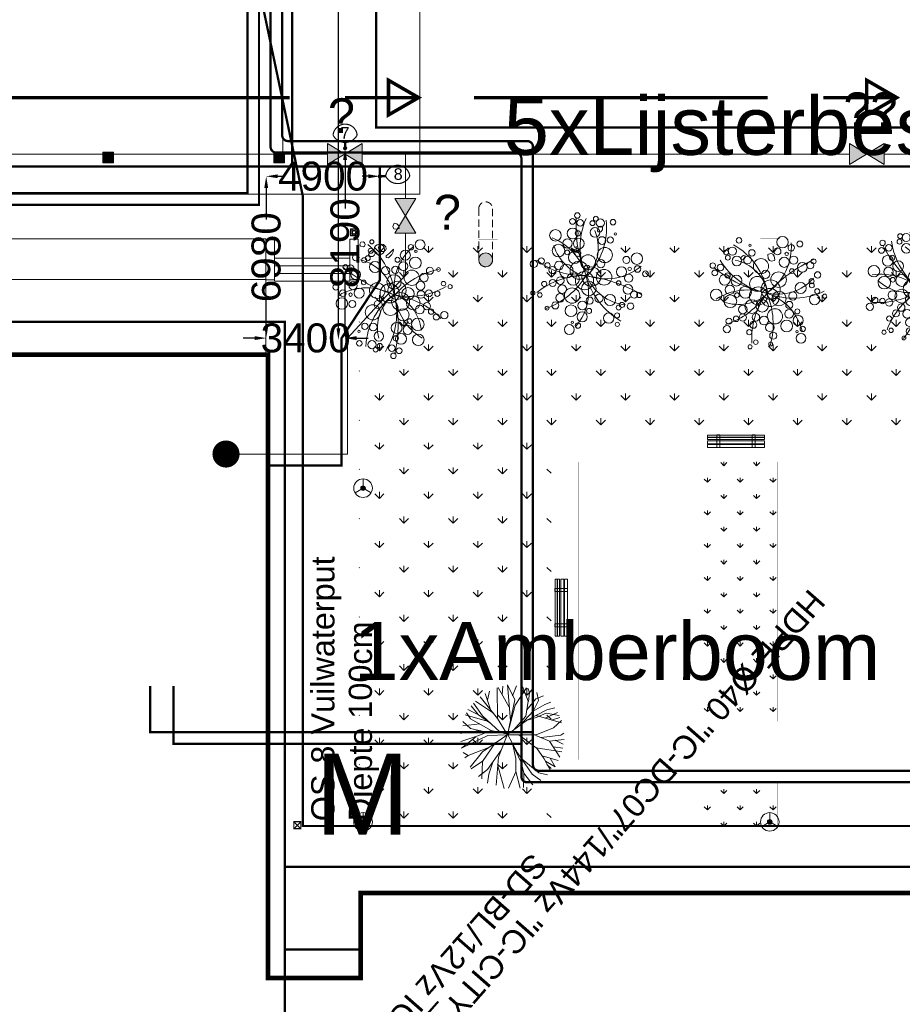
# Model space of a CAD drawing. Header units: millimetres. Extents: x 747415 to 1601423, y -236173 to 551995.
# Tile 193 of 242: x 1100309 to 1138360, y -2727 to 39745. Entities that reach past the tile are written whole.
import ezdxf
from ezdxf.enums import TextEntityAlignment as Align
from ezdxf.lldxf.tags import DXFTag

# ---------------------------------------------------------------- set-up
doc = ezdxf.new("R2010")
doc.units = ezdxf.units.MM
doc.header["$LTSCALE"] = 100
doc.header["$MEASUREMENT"] = 0
doc.linetypes.add('HIDDEN2', pattern=[4.7625, 3.175, -1.5875])
doc.layers.get('0').update_dxf_attribs({"linetype": 'CONTINUOUS', "lineweight": 0})
doc.layers.get('DEFPOINTS').update_dxf_attribs({"color": 6, "linetype": 'CONTINUOUS', "lineweight": 0})
for name, color, linetype, lineweight in [('T--A9042_BEPLANTING', 90, 'CONTINUOUS', 0), ('T--L9020_GEBOUWEN', 252, 'CONTINUOUS', 0), ('T--L9024_Trappen', 8, 'CONTINUOUS', 0), ('T--L9042_BEPLANTING', 90, 'CONTINUOUS', 0), ('T--L9042_BOMEN', 84, 'CONTINUOUS', 0), ('T--L9051_Verwarming', 210, 'CENTRALE_VERWARMING', 0), ('T--L9052_Hemelwaterafvoer', 130, 'HEMELWATER_AFVOER', 0), ('T--L9052_Ontstop Riool', 240, 'CONTINUOUS', 0), ('T--L9052_Persleiding', 190, 'PERSLEIDING', 0), ('T--L9052_Straatkolken', 240, 'CONTINUOUS', 0), ('T--L9052_Vuilwaterafvoer', 44, 'VUIL_WATER_AFVOER', 0), ('T--L9053_Water', 240, 'BLUS_WATER_LEIDING', 0), ('T--L9053_Waterleidingen', 170, 'TAP_WATER', 0), ('T--L9064_ICT', 170, 'ICT_LEIDING', 0), ('T--L9065_BEVEILIGING_Afsluiter', 240, 'CONTINUOUS', 0), ('T--L9071_TERREINMEUBILAIR_Bank', 250, 'CONTINUOUS', 0), ('T--L9072_BEWEGWIJZERING_Route_Dex_gebouw_vm', 240, 'CONTINUOUS', 0), ('T--M9065_BEVEILIGING_Afsluiters', 240, 'CONTINUOUS', 0), ('T--T9020_GEBOUWEN', 7, 'CONTINUOUS', 0), ('T--T9042_Boomsoort', 7, 'CONTINUOUS', 0)]:
    doc.layers.add(name, color=color, linetype=linetype, lineweight=lineweight)
doc.layers.add('T--L9041_VERHARDING_Wegen', color=7, linetype='CONTINUOUS')
doc.layers.add('T--L9064_Glasvezel', color=54, linetype='CONTINUOUS')
doc.styles.add('Isocpeur', font='isocpeur.ttf', dxfattribs={"height": 3})
doc.styles.get("Standard").update_dxf_attribs({"font": 'arial.ttf'})
doc.styles.add('vddonk Arial', font='arial.ttf')
tags = doc.linetypes.add('BLUS_WATER_LEIDING', pattern='A,12.7,-5.08,["BSH",Standard,S=2.54,R=0,X=-2.54,Y=-1.27],-7.62', length=25.4).pattern_tags.tags
tags[6] = DXFTag(74, 10)
tags = doc.linetypes.add('CENTRALE_VERWARMING', pattern='A,12.7,-5.08,["CV",Standard,S=2.54,R=0,X=-2.54,Y=-1.27],-5.08', length=22.86).pattern_tags.tags
tags[6] = DXFTag(74, 10)
tags = doc.linetypes.add('HEMELWATER_AFVOER', pattern='A,12.7,-5.08,["HWA",Standard,S=2.54,R=0,X=-2.54,Y=-1.27],-7.62', length=25.4).pattern_tags.tags
tags[6] = DXFTag(74, 10)
tags = doc.linetypes.add('ICT_LEIDING', pattern='A,12.7,-5.08,["ICT",Standard,S=2.54,R=0,X=-2.54,Y=-1.27],-7.62', length=25.4).pattern_tags.tags
tags[6] = DXFTag(74, 10)
doc.linetypes.add('KW1C Hemelwaterafvoer', pattern='A,10,-200,["HWA",Isocpeur,S=10,R=0,X=-125,Y=-15],100', length=310)
tags = doc.linetypes.add('PERSLEIDING', pattern='A,12.7,-5.08,["HPE",Standard,S=2.54,R=0,X=-2.54,Y=-1.27],-7.62', length=25.4).pattern_tags.tags
tags[6] = DXFTag(74, 10)
tags = doc.linetypes.add('TAP_WATER', pattern='A,12.7,-5.08,["Water",Standard,S=2.54,R=0,X=-3.81,Y=-1.27],-7.62', length=25.4).pattern_tags.tags
tags[6] = DXFTag(74, 10)
tags = doc.linetypes.add('VUIL_WATER_AFVOER', pattern='A,12.7,-5.08,["VWA",Standard,S=2.54,R=0,X=-2.54,Y=-1.27],-7.62', length=25.4).pattern_tags.tags
tags[6] = DXFTag(74, 10)
doc.dimstyles.get("Standard").update_dxf_attribs({"dimtxt": 0.18, "dimasz": 500, "dimexe": 0.18, "dimexo": 0.0625, "dimgap": 0.09, "dimtad": 0, "dimtoh": 1, "dimdec": 0, "dimzin": 0, "dimdsep": 46, "dimtxsty": 'Standard', "dimcen": 0.09, "dimadec": 0, "dimazin": 0, "dimtfac": 1, "dimtdec": 0, "dimtofl": 0, "dimtmove": 0, "dimatfit": 3, "dimfxl": 1, "dimtolj": 1, "dimtzin": 0, "dimarcsym": 0})

# ---------------------------------------------------------------- blocks, each defined once
blk = doc.blocks.new('kraan')
at = {"layer": 'T--L9053_Water'}
for p, q in [((300, 1000), (-300, 0)), ((-300, 1000), (300, 1000)), ((-300, 1000), (300, 0)), ((300, 0), (0, 500)), ((-300, 0), (300, 0))]:
    blk.add_line(p, q, dxfattribs=at)
blk = doc.blocks.new('*D38')
at = {"layer": 'DEFPOINTS', "color": 0, "transparency": 16777216}
for p in [(1110937, 32990), (1110937, 32990), (1110937, 26010)]:
    blk.add_point(p, dxfattribs=at)
at = {"layer": 'T--M9065_BEVEILIGING_Afsluiters', "color": 0, "lineweight": -2, "transparency": 16777216}
for p, q in [((1110937, 32990), (1110937, 32990)), ((1110937, 32490), (1110937, 31125)), ((1110937, 26510), (1110937, 27875)), ((1110937, 26010), (1110937, 26010))]:
    blk.add_line(p, q, dxfattribs=at)
at = {"layer": 'T--M9065_BEVEILIGING_Afsluiters', "color": 0, "transparency": 16777216}
for points in [[(1110854, 32490), (1111021, 32490), (1110937, 32990)], [(1110854, 26510), (1111021, 26510), (1110937, 26010)]]:
    blk.add_solid(points, dxfattribs=at)
at = {"layer": 'T--M9065_BEVEILIGING_Afsluiters', "color": 0, "lineweight": 0, "transparency": 16777216, "insert": (1110937, 29500), "char_height": 1250, "attachment_point": 5, "rotation": 90}
blk.add_mtext('\\A1;6980', dxfattribs=at)
blk = doc.blocks.new('*D39')
at = {"layer": 'DEFPOINTS', "color": 0, "transparency": 16777216}
for p in [(1110937, 32990), (1115837, 32990), (1115837, 32990)]:
    blk.add_point(p, dxfattribs=at)
at = {"layer": 'T--M9065_BEVEILIGING_Afsluiters', "color": 0, "lineweight": -2, "transparency": 16777216}
for p, q in [((1110937, 32990), (1110937, 32990)), ((1111437, 32990), (1111700, 32990)), ((1115337, 32990), (1115075, 32990)), ((1115837, 32990), (1115837, 32990))]:
    blk.add_line(p, q, dxfattribs=at)
at = {"layer": 'T--M9065_BEVEILIGING_Afsluiters', "color": 0, "transparency": 16777216}
for points in [[(1111437, 33074), (1111437, 32907), (1110937, 32990)], [(1115337, 33074), (1115337, 32907), (1115837, 32990)]]:
    blk.add_solid(points, dxfattribs=at)
at = {"layer": 'T--M9065_BEVEILIGING_Afsluiters', "color": 0, "lineweight": 0, "transparency": 16777216, "insert": (1113387, 32990), "char_height": 1250, "attachment_point": 5}
blk.add_mtext('\\A1;4900', dxfattribs=at)
blk = doc.blocks.new('*D40')
at = {"layer": 'DEFPOINTS', "color": 0, "transparency": 16777216}
for p in [(1114337, 34200), (1114337, 26010), (1114337, 26010)]:
    blk.add_point(p, dxfattribs=at)
at = {"layer": 'T--M9065_BEVEILIGING_Afsluiters', "color": 0, "lineweight": -2, "transparency": 16777216}
for p, q in [((1114337, 34200), (1114337, 34200)), ((1114337, 33700), (1114337, 31605)), ((1114337, 26510), (1114337, 28605)), ((1114337, 26010), (1114337, 26010))]:
    blk.add_line(p, q, dxfattribs=at)
at = {"layer": 'T--M9065_BEVEILIGING_Afsluiters', "color": 0, "transparency": 16777216}
for points in [[(1114254, 33700), (1114421, 33700), (1114337, 34200)], [(1114254, 26510), (1114421, 26510), (1114337, 26010)]]:
    blk.add_solid(points, dxfattribs=at)
at = {"layer": 'T--M9065_BEVEILIGING_Afsluiters', "color": 0, "lineweight": 0, "transparency": 16777216, "insert": (1114337, 30105), "char_height": 1250, "attachment_point": 5, "rotation": 90}
blk.add_mtext('\\A1;8190', dxfattribs=at)
blk = doc.blocks.new('*D41')
at = {"layer": 'DEFPOINTS', "color": 0, "transparency": 16777216}
for p in [(1110937, 26010), (1114337, 26010), (1114337, 26010)]:
    blk.add_point(p, dxfattribs=at)
at = {"layer": 'T--M9065_BEVEILIGING_Afsluiters', "color": 0, "lineweight": -2, "transparency": 16777216}
for p, q in [((1110437, 26010), (1109937, 26010)), ((1110937, 26010), (1110937, 26010)), ((1114337, 26010), (1114337, 26010)), ((1114837, 26010), (1115337, 26010))]:
    blk.add_line(p, q, dxfattribs=at)
at = {"layer": 'T--M9065_BEVEILIGING_Afsluiters', "color": 0, "transparency": 16777216}
for points in [[(1110437, 26094), (1110437, 25927), (1110937, 26010)], [(1114837, 26094), (1114837, 25927), (1114337, 26010)]]:
    blk.add_solid(points, dxfattribs=at)
at = {"layer": 'T--M9065_BEVEILIGING_Afsluiters', "color": 0, "lineweight": 0, "transparency": 16777216, "insert": (1112637, 26010), "char_height": 1250, "attachment_point": 5}
blk.add_mtext('\\A1;3400', dxfattribs=at)
blk = doc.blocks.new('*D70')
at = {"layer": 'DEFPOINTS', "color": 0, "transparency": 16777216}
for p in [(1114050, 46515), (1114050, 46515), (1114050, 25935)]:
    blk.add_point(p, dxfattribs=at)
at = {"layer": 'T--M9065_BEVEILIGING_Afsluiters', "color": 0, "lineweight": -2, "transparency": 16777216}
for p, q in [((1114050, 46515), (1114050, 46515)), ((1114050, 46015), (1114050, 46015)), ((1114050, 26435), (1114050, 44365)), ((1114050, 25935), (1114050, 25935))]:
    blk.add_line(p, q, dxfattribs=at)
at = {"layer": 'T--M9065_BEVEILIGING_Afsluiters', "color": 0, "transparency": 16777216}
for points in [[(1113966, 46015), (1114133, 46015), (1114050, 46515)], [(1113966, 26435), (1114133, 26435), (1114050, 25935)]]:
    blk.add_solid(points, dxfattribs=at)
at = {"layer": 'T--M9065_BEVEILIGING_Afsluiters', "color": 0, "lineweight": 0, "transparency": 16777216, "insert": (1114050, 45190), "char_height": 500, "attachment_point": 5, "rotation": 90}
blk.add_mtext('\\A1;20580', dxfattribs=at)
blk = doc.blocks.new('boom21')
for centre, radius in [((177, 2448), 124), ((452, 2630), 118), ((-704, 2096), 248), ((29, 1950), 235), ((476, 2291), 142), ((976, 2120), 106), ((1173, 2258), 105), ((1304, 2025), 176), ((-775, 1430), 271), ((-311, 1608), 199), ((247, 1890), 111), ((961, 1707), 207), ((1835, 1893), 120), ((-1962, 1199), 157), ((-1612, 1224), 131), ((-437, 1242), 101), ((152, 1457), 234), ((1147, 1279), 168), ((1497, 1198), 136), ((1783, 1381), 49.6), ((-1420, 962), 118), ((-1275, 707), 156), ((-945, 812), 187), ((-205, 937), 259), ((293, 566), 324), ((1072, 648), 326), ((-711, 484), 296), ((-179, 352), 388), ((798, 348), 177), ((-2379, 14), 89.1), ((-1791, 241), 111), ((-1431, 173), 152), ((-1090, 173), 164), ((-537, 67), 269), ((-92, -145), 392), ((241, -63), 415), ((755, -256), 337), ((1899, 170), 152), ((2343, 87), 247), ((-2114, -158), 96.5), ((-1321, -533), 183), ((-1120, -206), 188), ((-797, -596), 329), ((-16, -525), 311), ((1544, -256), 218), ((1918, -240), 74), ((2236, -348), 141), ((-1988, -792), 81.9), ((-1612, -787), 153), ((1283, -683), 99.3), ((1757, -610), 176), ((2503, -649), 126), ((-1038, -1209), 252), ((-504, -1141), 189), ((-139, -1032), 154), ((275, -1059), 176), ((709, -1273), 240), ((1581, -1063), 207), ((1766, -1362), 152), ((-1128, -1701), 52.3), ((-656, -1604), 216), ((-296, -1449), 108), ((965, -1693), 106), ((1135, -1628), 111), ((1470, -1793), 140), ((1975, -1446), 108), ((-1348, -1959), 214), ((-942, -1905), 117), ((421, -1997), 225), ((797, -1993), 108), ((695, -2368), 89.1)]:
    blk.add_circle(centre, radius)
for centre, radius, start, end in [((5302, 627), 5282, 158.4887, 186.8224), ((3035, 416), 3005, 138.8673, 187.727), ((1081, 1676), 1978, 179.3256, 238.0735), ((-2449, 125), 2482, 357.8699, 50.6155), ((-1347, 2644), 2985, 297.5671, 348.8381), ((-806, 1584), 1793, 298.751, 6.6118), ((885, 3251), 3310, 215.8726, 255.444), ((-1010, -3035), 3250, 71.3392, 111.6799), ((-2223, 2664), 3465, 273.3086, 310.5821), ((-2188, -6), 2219, 301.2651, 0.9994), ((-2532, -5639), 6224, 42.3394, 65.6862), ((3206, -111), 3174, 177.8302, 223.0418), ((2109, 218), 2063, 184.7691, 246.3269), ((1525, 1946), 2403, 232.24, 292.0944)]:
    blk.add_arc(centre, radius, start, end)
blk = doc.blocks.new('boom18')
for p, q in [((-1126, 1785), (-1134, 2205)), ((-1134, 2205), (-888, 1794)), ((-878, 1678), (-878, 2321)), ((-395, 2106), (-683, 2350)), ((-120, 2013), (-311, 2430)), ((179, 1806), (82, 2440)), ((180, 1794), (497, 2348)), ((452, 1584), (628, 2301)), ((-813, 1099), (-1702, 1781)), ((-1446, 1114), (-1519, 1938)), ((-864, 1527), (-1372, 2033)), ((-39, 1248), (-395, 2106)), ((4, 913), (-120, 2013)), ((64, 1351), (180, 1794)), ((465, 1597), (1070, 2059)), ((1000, 941), (1246, 1981)), ((-1446, 1114), (-2044, 1354)), ((-1679, 1199), (-1902, 1506)), ((-1472, 1404), (-1817, 1654)), ((-814, 1110), (-878, 1678)), ((12, 504), (64, 1351)), ((186, 1081), (465, 1597)), ((812, 679), (1482, 1697)), ((1531, 1128), (1757, 1441)), ((-2009, 1123), (-2163, 1109)), ((-1210, 818), (-2009, 1123)), ((-1052, 622), (-1446, 1114)), ((-416, 256), (-813, 1099)), ((0, 0), (4, 913)), ((12, 504), (186, 1081)), ((577, 472), (1493, 926)), ((1128, 754), (1531, 1128)), ((1493, 926), (1964, 1002)), ((1514, 519), (1894, 1160)), ((-1957, 367), (-2329, 440)), ((-1873, 690), (-2327, 580)), ((-1464, -128), (-2278, 666)), ((-1065, 609), (-1873, 690)), ((13, 13), (-1065, 609)), ((0, 0), (812, 679)), ((627, 67), (1514, 519)), ((1308, 150), (2094, 476)), ((1501, 506), (2086, 569)), ((-1896, -14), (-2335, 346)), ((-1757, 162), (-2335, 193)), ((14, 1), (-1042, -138)), ((12, 24), (-980, -1162)), ((0, 0), (-886, -955)), ((-1, 12), (1308, 150)), ((0, 0), (548, -479)), ((777, -365), (13, 13)), ((13, 13), (56, -802)), ((945, 118), (1926, -7)), ((1926, -7), (2107, 9)), ((-1984, -127), (-2329, -40)), ((-2019, -375), (-2304, -330)), ((-1445, -349), (-2019, -375)), ((-1042, -138), (-1984, -127)), ((-1430, -43), (-1896, -14)), ((-1445, -349), (-1868, -655)), ((-1068, -316), (-1459, -830)), ((-666, -93), (-1445, -349)), ((-1043, -126), (-1430, -43)), ((-306, -38), (-1068, -316)), ((245, -236), (570, -1214)), ((2032, -419), (777, -365)), ((1257, -557), (2032, -419)), ((1926, -7), (2057, -218)), ((-1788, -765), (-2157, -727)), ((-1868, -655), (-1965, -991)), ((-1231, -541), (-1788, -765)), ((-1460, -818), (-1685, -1142)), ((-1459, -830), (-1541, -1504)), ((-1002, -1878), (-396, -456)), ((56, -802), (-558, -1979)), ((56, -802), (272, -1988)), ((417, -747), (708, -1342)), ((548, -479), (1116, -546)), ((548, -479), (1087, -1344)), ((761, -507), (1294, -975)), ((960, -688), (1545, -953)), ((1116, -546), (1929, -685)), ((-1685, -1142), (-1849, -1191)), ((-1686, -1130), (-1709, -1343)), ((-886, -955), (-1664, -1374)), ((-980, -1162), (-1002, -1878)), ((-615, -1001), (-600, -1971)), ((109, -1090), (533, -1919)), ((502, -915), (1208, -1602)), ((570, -1214), (657, -1885)), ((843, -967), (1528, -1247)), ((1294, -975), (1430, -1407)), ((1545, -953), (1759, -993)), ((-977, -1361), (-1331, -1649)), ((-604, -1609), (-801, -1930)), ((142, -1298), (21, -2010)), ((708, -1342), (996, -1750)), ((709, -1354), (792, -1826)), ((1087, -1344), (1115, -1657)), ((66, -1714), (-204, -2007))]:
    blk.add_line(p, q)
blk = doc.blocks.new('*U332')
at = {"layer": 'T--L9071_TERREINMEUBILAIR_Bank', "linetype": 'Continuous'}
h = blk.add_hatch(color=256, dxfattribs=at)
edge = h.paths.add_edge_path()
edge.add_arc((0, 1100), 300, 0, 360)
at = {"layer": 'T--L9071_TERREINMEUBILAIR_Bank', "linetype": 'HIDDEN2'}
blk.add_lwpolyline([(300, 1100, 0.414214), (0, 1400, 0.414214), (-300, 1100), (-300, -1100, 0.414214), (0, -1400, 0.414214), (300, -1100)], format="xyb", close=True, dxfattribs=at)
at = {"layer": 'T--L9071_TERREINMEUBILAIR_Bank', "linetype": 'Continuous'}
blk.add_circle((0, 1100), 300, dxfattribs=at)
blk = doc.blocks.new('*U179')
at = {"layer": 'T--L9071_TERREINMEUBILAIR_Bank', "linetype": 'Continuous'}
for points in [[(-300, 0), (0, 0), (0, -300), (-300, -300)], [(-191, -50), (-250, -109), (-250, -191), (-191, -250), (-109, -250), (-50, -191), (-50, -109), (-109, -50)]]:
    blk.add_lwpolyline(points, close=True, dxfattribs=at)
for points in [[(-109, -50), (0, 0)], [(-50, -109), (0, 0)], [(-250, -109), (-300, 0)], [(-191, -50), (-300, 0)], [(-250, -191), (-300, -300)], [(-191, -250), (-300, -300)], [(-109, -250), (0, -300)], [(-50, -191), (0, -300)]]:
    blk.add_lwpolyline(points, dxfattribs=at)
blk.add_circle((-150, -150), 70, dxfattribs=at)

msp = doc.modelspace()

# ---------------------------------------------------------------- hatches: boundary and pattern name
at = {"layer": 'T--A9042_BEPLANTING'}
h = msp.add_hatch(dxfattribs=at)
h.set_pattern_fill('GRASS', color=256, scale=1500)
h.paths.add_polyline_path([(1123214.774, 21922.049), (1139164.774, 21922.049), (1139164.774, 4949.589), (1147908.503, 4949.589), (1147908.4, 6749.213), (1145737.203, 6749.089), (1145737.203, 18849.089), (1149287.256, 22173.078), (1149289.785, 30312.005), (1114939.528, 30271.386), (1114937.703, 5017.112), (1123214.774, 5017.112)])
h = msp.add_hatch(dxfattribs=at)
h.set_pattern_fill('GRASS', color=256, scale=1000)
h.paths.add_polyline_path([(1129414.774, 9473.049), (1132964.774, 9473.049), (1132964.774, 20672.049), (1129414.774, 20672.049)])
h = msp.add_hatch(dxfattribs=at)
h.set_pattern_fill('GRASS', color=256, scale=1000)
h.paths.add_polyline_path([(1129414.774, 6899.089), (1129414.774, 4849.089), (1132964.774, 4849.089), (1132964.774, 6899.089)])
at = {"layer": 'T--L9052_Straatkolken', "linetype": 'Continuous'}
h = msp.add_hatch(color=256, dxfattribs=at)
h.dxf.hatch_style = 1
h.paths.add_polyline_path([(1104349.068, 34024.508), (1103899.068, 34024.508), (1103899.068, 33574.508), (1104349.068, 33574.508)])
h = msp.add_hatch(color=256, dxfattribs=at)
h.dxf.hatch_style = 1
h.paths.add_polyline_path([(1111719.926, 34024.508), (1111269.926, 34024.508), (1111269.926, 33574.508), (1111719.926, 33574.508)])
at = {"layer": 'T--L9053_Water'}
h = msp.add_hatch(color=256, dxfattribs=at)
h.paths.add_polyline_path([(1113572.657, 34398.335), (1113572.657, 33498.335), (1114322.657, 33948.335)])
h.paths.add_polyline_path([(1114322.657, 33948.335), (1115072.657, 33498.335), (1115072.657, 34398.335)])
h = msp.add_hatch(color=256, dxfattribs=at)
h.paths.add_polyline_path([(1136079.842, 33498.335), (1136829.842, 33948.335), (1136079.842, 34398.335)])
h.paths.add_polyline_path([(1137579.842, 34398.335), (1136829.842, 33948.335), (1137579.842, 33498.335)])
h = msp.add_hatch(color=256, dxfattribs=at)
h.paths.add_polyline_path([(1116487.203, 32035.542), (1116937.203, 31285.542), (1117387.203, 32035.542)])
h.paths.add_polyline_path([(1116487.203, 30535.542), (1117387.203, 30535.542), (1116937.203, 31285.542)])
at = {"layer": 'T--L9065_BEVEILIGING_Afsluiter', "lineweight": 0}
h = msp.add_hatch(color=256, dxfattribs=at)
edge = h.paths.add_edge_path()
edge.add_arc((1114337.203, 34200.269), 75, 0, 360)
h = msp.add_hatch(color=256, dxfattribs=at)
edge = h.paths.add_edge_path()
edge.add_arc((1115837.203, 32990.269), 75, 0, 360)
at = {"layer": 'T--L9071_TERREINMEUBILAIR_Bank'}
h = msp.add_hatch(color=256, dxfattribs=at)
h.dxf.hatch_style = 1
h.paths.add_polyline_path([(1115212.314, 19538.087, 1), (1115012.314, 19538.087, 1)])
h = msp.add_hatch(color=256, dxfattribs=at)
h.dxf.hatch_style = 1
h.paths.add_polyline_path([(1115212.314, 5142.207, 1), (1115012.314, 5142.207, 1)])
h = msp.add_hatch(color=256, dxfattribs=at)
h.dxf.hatch_style = 1
h.paths.add_polyline_path([(1132746.061, 5142.207, 1), (1132546.061, 5142.207, 1)])

# ---------------------------------------------------------------- linework, layer by layer
at = {"layer": 'T--L9020_GEBOUWEN', "const_width": 200}
msp.add_lwpolyline([(1098034.858, 25291.679), (1098034.856, -10268.32), (1111014.859, -10268.305), (1111014.859, -8268.354), (1165154.859, -8268.453), (1165154.859, 2076.604), (1115014.798, 2071.655), (1115014.858, -1598.308), (1111014.859, -1598.308), (1111014.858, 25291.693), (1098034.858, 25291.679)], dxfattribs=at)
at = {"layer": 'T--L9024_Trappen'}
for points in [[(1110914.833, 30291.693), (1092834.834, 30291.693), (1092834.834, 19071.691)], [(1110914.833, 28541.693), (1094784.834, 28541.693), (1094784.834, 19071.691)], [(1111017.158, 28525.762), (1110917.158, 28525.762), (1110917.159, 25291.693)]]:
    msp.add_lwpolyline(points, dxfattribs=at)
for points in [[(1110917.158, 28521.348), (1111287.158, 28521.348), (1111287.158, 30271.348), (1110917.158, 30271.348)], [(1114537.158, 28521.348), (1114907.158, 28521.348), (1114907.158, 30271.348), (1114537.158, 30271.348)], [(1111287.158, 29131.348), (1111287.158, 29461.348), (1114537.158, 29461.348), (1114537.158, 29131.348)], [(1111287.158, 28801.348), (1111287.158, 29131.348), (1114537.158, 29131.348), (1114537.158, 28801.348)], [(1111287.158, 28521.348), (1111287.158, 28471.348), (1114537.158, 28471.348), (1114537.158, 28801.348), (1111287.158, 28801.348)]]:
    msp.add_lwpolyline(points, close=True, dxfattribs=at)
at = {"layer": 'T--L9041_VERHARDING_Wegen', "const_width": 1}
msp.add_lwpolyline([(1114937.203, 30271.383), (1149287.256, 30312.002), (1149287.256, 22173.078), (1145737.203, 18849.089), (1145737.203, 6749.089), (1147908.39, 6749.089), (1147908.39, 4949.589), (1139164.774, 4949.089), (1139164.774, 21922.049), (1123214.774, 21922.049), (1123214.774, 5017.112), (1114937.702, 5016.96)], close=True, dxfattribs=at)
at = {"layer": 'T--L9042_BEPLANTING', "lineweight": 0}
msp.add_line((1114937.703, 4949.089), (1114937.203, 4949.589), dxfattribs=at)
at = {"layer": 'T--L9042_BEPLANTING', "const_width": 1}
for points in [[(1114939.528, 30271.386), (1149289.785, 30312.005), (1149287.256, 22173.078), (1145737.203, 18849.089), (1145737.203, 6749.089), (1147908.4, 6749.213), (1147908.503, 4949.589), (1139164.774, 4949.589), (1139164.774, 21922.049), (1123214.774, 21922.049), (1123214.774, 5017.112), (1114937.703, 5017.112)], [(1124414.774, 7822.049), (1124414.774, 20672.049), (1128214.774, 20672.049), (1128214.774, 7822.049)], [(1129414.774, 20672.049), (1132964.774, 20672.049), (1132964.774, 9473.049), (1129414.774, 9473.049)], [(1134164.774, 7822.049), (1134164.774, 20672.049), (1137964.774, 20672.049), (1137964.774, 7822.049)], [(1129414.774, 6899.089), (1129414.774, 4849.089), (1132964.774, 4849.089), (1132964.774, 6899.089)]]:
    msp.add_lwpolyline(points, close=True, dxfattribs=at)
at = {"layer": 'T--L9042_BOMEN'}
for points in [[(1116670.501, 30741.658), (1116553.907, 30702.794), (1116437.313, 30728.703), (1116398.449, 30819.387), (1116450.268, 30961.891), (1116566.862, 30935.981), (1116657.546, 30858.252), (1116670.501, 30741.658), (1116670.501, 30741.658)], [(1125434.094, 30780.523), (1125434.094, 30676.884), (1125369.319, 30599.155), (1125252.726, 30599.155), (1125213.861, 30638.019), (1125226.816, 30741.658), (1125278.635, 30819.387), (1125356.365, 30832.342), (1125434.094, 30780.523), (1125434.094, 30780.523)], [(1115180.693, 30119.825), (1115206.603, 30055.051), (1115180.693, 29977.322), (1115128.874, 29951.412), (1114999.325, 29977.322), (1114973.415, 30068.006), (1115012.28, 30145.735), (1115128.874, 30158.69), (1115180.693, 30119.825), (1115180.693, 30119.825)], [(1115634.113, 29666.406), (1115595.248, 29575.722), (1115517.519, 29523.902), (1115413.88, 29536.857), (1115349.106, 29614.586), (1115387.971, 29718.225), (1115491.609, 29782.999), (1115621.158, 29718.225), (1115634.113, 29666.406), (1115634.113, 29666.406)], [(1116113.442, 29860.728), (1116074.578, 29782.999), (1115983.894, 29744.135), (1115867.3, 29744.135), (1115802.526, 29795.954), (1115776.616, 29925.503), (1115802.526, 30016.187), (1115893.21, 30068.006), (1115996.848, 30055.051), (1116087.532, 29951.412), (1116113.442, 29860.728), (1116113.442, 29860.728)], [(1116411.404, 29731.18), (1116346.629, 29614.586), (1116204.126, 29472.083), (1116113.442, 29485.038), (1116113.442, 29562.767), (1116255.945, 29679.361), (1116346.629, 29770.045), (1116424.358, 29847.774), (1116411.404, 29731.18), (1116411.404, 29731.18)], [(1124501.345, 29692.315), (1124488.39, 29588.677), (1124410.661, 29523.902), (1124294.067, 29562.767), (1124242.248, 29653.451), (1124177.473, 29757.09), (1124099.744, 29834.819), (1124086.789, 29873.683), (1124151.564, 29860.728), (1124332.931, 29795.954), (1124384.751, 29782.999), (1124423.615, 29770.045), (1124501.345, 29692.315), (1124501.345, 29692.315)], [(1131600.601, 29510.948), (1131548.782, 29433.218), (1131471.053, 29381.399), (1131419.234, 29407.309), (1131406.279, 29472.083), (1131445.143, 29536.857), (1131509.918, 29575.722), (1131574.692, 29562.767), (1131600.601, 29510.948), (1131600.601, 29510.948)], [(1132844.267, 29355.489), (1132727.673, 29329.58), (1132636.989, 29355.489), (1132572.215, 29446.173), (1132559.26, 29614.586), (1132598.125, 29627.541), (1132701.764, 29653.451), (1132779.493, 29627.541), (1132831.312, 29549.812), (1132870.177, 29407.309), (1132844.267, 29355.489), (1132844.267, 29355.489)], [(1124889.99, 29083.438), (1124825.216, 28979.799), (1124721.577, 28927.979), (1124656.803, 28992.754), (1124643.848, 29070.483), (1124695.667, 29135.257), (1124760.441, 29161.167), (1124838.171, 29148.212), (1124889.99, 29083.438), (1124889.99, 29083.438)]]:
    msp.add_lwpolyline(points, dxfattribs=at)
at = {"layer": 'T--L9051_Verwarming', "ltscale": 1.8, "const_width": 100}
for points in [[(1160464.602, 68568.212), (1160464.602, 77318.212, 0.414213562), (1160214.602, 77568.212), (1110375.639, 77568.212, 0.414213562), (1110125.639, 77318.212), (1110125.639, 32260.269), (1038882.328, 32260.269), (1038882.328, 34510.269), (1036382.328, 34510.269), (1036382.328, 32260.269), (996873.17, 32260.269), (996873.17, 69566.273), (1007702.87, 69566.273), (1007702.87, 69066.273), (1008373.833, 69066.273)], [(1008373.833, 70066.273), (996373.17, 70066.273), (996373.17, 31760.269), (1036882.328, 31760.269), (1036882.328, 34010.269), (1038382.328, 34010.269), (1038382.328, 31760.269), (1110625.639, 31760.269), (1110625.639, 76818.212, -0.414213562), (1110875.639, 77068.212), (1159714.602, 77068.212, -0.414213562), (1159964.602, 76818.212), (1159964.602, 68568.212)], [(1155964.602, 68568.212), (1155964.602, 76318.212, 0.414213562), (1155714.602, 76568.212), (1111375.639, 76568.212, 0.414213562), (1111125.639, 76318.212), (1111125.639, 34260.269, 0.414213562), (1111375.639, 34010.269), (1121687.203, 34010.269, -0.414213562), (1121937.203, 33760.269), (1121937.203, 7099.089, 0.414213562), (1122187.203, 6849.089), (1149421.072, 6849.089, -0.414213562), (1149671.072, 6599.089), (1149671.072, 2369.578, -0.414213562), (1149421.072, 2119.578), (1149171.072, 2119.578)], [(1156464.602, 68568.212), (1156464.602, 75818.212, 0.414213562), (1156214.602, 76068.212), (1111875.639, 76068.212, 0.414213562), (1111625.639, 75818.212), (1111625.639, 34760.269, 0.414213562), (1111875.639, 34510.269), (1122187.203, 34510.269, -0.414213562), (1122437.203, 34260.269), (1122437.203, 7599.089, 0.414213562), (1122687.203, 7349.089), (1149921.072, 7349.089, -0.414213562), (1150171.072, 7099.089), (1150171.072, 1869.578, -0.414213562), (1149921.072, 1619.578), (1149171.072, 1619.578)]]:
    msp.add_lwpolyline(points, format="xyb", dxfattribs=at)
for points in [[(1122440.206, 9010.269), (1105937.203, 9010.269), (1105937.203, 11010.269)], [(1121930.228, 8510.269), (1106937.203, 8510.269), (1106937.203, 11010.269)]]:
    msp.add_lwpolyline(points, dxfattribs=at)
at = {"layer": 'T--L9052_Hemelwaterafvoer', "linetype": 'KW1C Hemelwaterafvoer', "ltscale": 2, "const_width": 100}
msp.add_lwpolyline([(1164560.907, -8158.789), (1111733.085, -8158.789), (1111733.085, 26706.928), (1097127.47, 26706.928)], dxfattribs=at)
at = {"layer": 'T--L9052_Hemelwaterafvoer', "ltscale": 2, "const_width": 100}
for points in [[(1111730.113, 3208.478), (1164825.516, 3208.478), (1164943.3, 3004.47)], [(1111733.085, -368.843), (1114903.961, -368.843)]]:
    msp.add_lwpolyline(points, dxfattribs=at)
at = {"layer": 'T--L9052_Ontstop Riool', "linetype": 'Continuous', "const_width": 50}
msp.add_lwpolyline([(1112127.299, 5147.95), (1112427.299, 5147.95), (1112427.299, 4847.95), (1112127.299, 4847.95)], close=True, dxfattribs=at)
for points in [[(1112127.299, 4847.95), (1112427.299, 5147.95)], [(1112127.299, 5147.95), (1112427.299, 4847.95)]]:
    msp.add_lwpolyline(points, dxfattribs=at)
at = {"layer": 'T--L9052_Persleiding', "ltscale": 2, "const_width": 100}
msp.add_lwpolyline([(1113017.301, 132887.259), (1113017.302, 56902.135), (1115681.537, 54237.9), (1115681.537, 35089.471), (1150154.904, 35089.471), (1150154.904, 8125.626), (1151695.722, 6936.456), (1163127.741, 6936.456), (1169056.236, 1007.961), (1179938.101, 1007.961)], dxfattribs=at)
at = {"layer": 'T--L9052_Straatkolken', "linetype": 'Continuous'}
for points in [[(1103899.068, 33574.508), (1104349.068, 33574.508), (1104349.068, 34024.508), (1103899.068, 34024.508)], [(1111269.926, 33574.508), (1111719.926, 33574.508), (1111719.926, 34024.508), (1111269.926, 34024.508)]]:
    msp.add_lwpolyline(points, close=True, dxfattribs=at)
at = {"layer": 'T--L9052_Vuilwaterafvoer', "ltscale": 2, "const_width": 100}
msp.add_lwpolyline([(1107875.697, 149535.975), (1107875.698, 54181.038), (1112517.302, 32125.362), (1112517.303, 4964.182), (1164744.578, 4964.183), (1165971.142, 2964.183), (1165971.142, -7043.601), (1164744.578, -9153.601), (1155655.021, -9206.596), (1155171.142, -8722.717), (1155171.142, -7403.601), (1155171.142, -7403.601)], dxfattribs=at)
at = {"layer": 'T--L9053_Water', "ltscale": 2}
for p, q in [((1111654.202, 99388.13), (1111654.202, 33948.335)), ((1074474.761, 33948.335), (1113572.657, 33948.335)), ((1115072.657, 33948.335), (1136079.842, 33948.335)), ((1116937.203, 33948.335), (1116937.203, 32035.542)), ((1137579.842, 33948.335), (1141713.556, 33948.335)), ((1116937.203, 30535.542), (1116937.203, 28719.102)), ((1114437.203, 26010.269), (1116936.864, 28718.235)), ((1116936.864, 28718.235), (1116937.203, 28719.102)), ((1114437.203, 26010.269), (1114437.203, 21010.269)), ((1109495.389, 21010.269), (1114437.203, 21010.269))]:
    msp.add_line(p, q, dxfattribs=at)
at = {"layer": 'T--L9053_Water', "const_width": 583.793}
msp.add_lwpolyline([(1108911.595, 21010.269, 1), (1109495.389, 21010.269, 1)], format="xyb", close=True, dxfattribs=at)
at = {"layer": 'T--L9053_Waterleidingen', "lineweight": 0, "ltscale": 2, "const_width": 100}
msp.add_lwpolyline([(1112055.48, 33410.832), (1168779.469, 33410.832), (1168779.469, 51960.884), (1183519.444, 51960.884), (1190073.927, 50946.903), (1192522.517, 72745.624), (1166574.811, 72745.624), (1166574.811, 115941.627), (1146055.94, 115941.627), (1126131.458, 111869.416), (1112055.48, 111869.416)], close=True, dxfattribs=at)
at = {"layer": 'T--L9053_Waterleidingen', "ltscale": 2, "const_width": 100}
msp.add_lwpolyline([(1112055.48, 33410.832), (1022397.32, 33410.832)], dxfattribs=at)
at = {"layer": 'T--L9053_Waterleidingen', "lineweight": 0, "ltscale": 2, "const_width": 100}
msp.add_lwpolyline([(1115837.203, 33410.832), (1115837.203, 28510.269), (1114187.203, 26010.269), (1114187.203, 20510.269), (1110937.203, 20510.269)], dxfattribs=at)
at = {"layer": 'T--L9064_ICT', "color": 1, "lineweight": 0}
for p, q in [((1117554.846, 108902.837), (1117554.846, 32224.399)), ((1117554.346, 32223.899), (978217.53, 32223.899))]:
    msp.add_line(p, q, dxfattribs=at)
at = {"layer": 'T--L9064_ICT', "lineweight": 0}
msp.add_line((1117554.346, 32223.899), (1117554.846, 32224.399), dxfattribs=at)
at = {"layer": 'T--L9065_BEVEILIGING_Afsluiter', "lineweight": 0, "const_width": 50}
for points in [[(1114855.743, 34765.679, 0.914733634), (1113818.663, 34765.679, 0.608265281)], [(1117124.283, 32990.269, 0.914672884), (1116087.209, 32990.337, 0.608335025)]]:
    msp.add_lwpolyline(points, format="xyb", close=True, dxfattribs=at)
at = {"layer": 'T--L9065_BEVEILIGING_Afsluiter', "lineweight": 0, "const_width": 100}
for points in [[(1114337.203, 34200.269), (1114337.203, 34450.269)], [(1115837.203, 32990.269), (1116087.209, 32990.337)]]:
    msp.add_lwpolyline(points, dxfattribs=at)
at = {"layer": 'T--L9065_BEVEILIGING_Afsluiter', "lineweight": 0}
for centre in [(1114337.203, 34200.269), (1115837.203, 32990.269)]:
    msp.add_circle(centre, 75, dxfattribs=at)
at = {"layer": 'T--L9071_TERREINMEUBILAIR_Bank'}
for points in [[(1129964.774, 21828.134), (1132414.774, 21828.134), (1132414.774, 21743.134), (1129964.774, 21743.134)], [(1129964.774, 21728.134), (1132414.774, 21728.134), (1132414.774, 21643.134), (1129964.774, 21643.134)], [(1130364.774, 21843.134), (1130494.774, 21843.134), (1130494.774, 21293.134), (1130364.774, 21293.134)], [(1131884.774, 21843.134), (1132014.774, 21843.134), (1132014.774, 21293.134), (1131884.774, 21293.134)], [(1129964.774, 21583.134), (1132414.774, 21583.134), (1132414.774, 21453.134), (1129964.774, 21453.134)], [(1129964.774, 21423.134), (1132414.774, 21423.134), (1132414.774, 21293.134), (1129964.774, 21293.134)], [(1123394.968, 13159.779), (1123394.968, 15609.779), (1123479.968, 15609.779), (1123479.968, 13159.779)], [(1123494.968, 13159.779), (1123494.968, 15609.779), (1123579.968, 15609.779), (1123579.968, 13159.779)], [(1123639.968, 13159.779), (1123639.968, 15609.779), (1123769.968, 15609.779), (1123769.968, 13159.779)], [(1123799.968, 13159.779), (1123799.968, 15609.779), (1123929.968, 15609.779), (1123929.968, 13159.779)], [(1123379.968, 15079.779), (1123394.968, 15079.779), (1123394.968, 15209.779), (1123379.968, 15209.779)], [(1123379.968, 15079.779), (1123379.968, 15209.779), (1123929.968, 15209.779), (1123929.968, 15079.779)], [(1123379.968, 13559.779), (1123379.968, 13689.779), (1123929.968, 13689.779), (1123929.968, 13559.779)]]:
    msp.add_lwpolyline(points, close=True, dxfattribs=at)
for points in [[(1115112.314, 19538.087), (1114765.903, 19338.087)], [(1115112.314, 19538.087), (1115112.314, 19938.087)], [(1115112.314, 19538.087), (1115458.724, 19338.087)], [(1115112.314, 5142.207), (1115112.314, 5542.207)], [(1132646.061, 5142.207), (1132646.061, 5542.207)], [(1115112.314, 5142.207), (1114765.903, 4942.207)], [(1115112.314, 5142.207), (1115458.724, 4942.207)], [(1132646.061, 5142.207), (1132299.651, 4942.207)], [(1132646.061, 5142.207), (1132992.471, 4942.207)]]:
    msp.add_lwpolyline(points, dxfattribs=at)
for centre, radius in [((1115112.314, 19538.087), 400), ((1115112.314, 19538.087), 100), ((1115112.314, 5142.207), 400), ((1132646.061, 5142.207), 400), ((1115112.314, 5142.207), 100), ((1132646.061, 5142.207), 100)]:
    msp.add_circle(centre, radius, dxfattribs=at)
at = {"layer": 'T--L9072_BEWEGWIJZERING_Route_Dex_gebouw_vm', "color": 1, "linetype": 'Continuous', "const_width": 150}
for points in [[(1117505, 36384.903), (1116205.962, 35634.903), (1116205.962, 37134.903)], [(1138119.566, 36384.903), (1136820.528, 35634.903), (1136820.528, 37134.903)]]:
    msp.add_lwpolyline(points, close=True, dxfattribs=at)
at = {"layer": 'T--L9072_BEWEGWIJZERING_Route_Dex_gebouw_vm', "color": 1, "const_width": 150}
for points in [[(1099286, 36384.903), (1111944, 36384.903)], [(1119900.566, 36384.903), (1132558.566, 36384.903)]]:
    msp.add_lwpolyline(points, dxfattribs=at)
at = {"layer": 'T--L9072_BEWEGWIJZERING_Route_Dex_gebouw_vm', "color": 1, "linetype": 'Continuous', "const_width": 150}
for points in [[(1117505, 36384.903), (1114339.566, 36384.903)], [(1138119.566, 36384.903), (1134954.131, 36384.903)]]:
    msp.add_lwpolyline(points, dxfattribs=at)

# ---------------------------------------------------------------- block references
at = {"layer": 'T--L9042_BOMEN', "linetype": 'Continuous'}
for name, p, rotation in [('boom21', (1124703.894, 28653.44), 17.42716127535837), ('boom21', (1139167.857, 28026.767), 48.1642471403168), ('boom21', (1132549.118, 27892.612), 71.91477378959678), ('boom21', (1116506.256, 27912.699), 187.9480178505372), ('boom18', (1121343.713, 8920.867), 208.3728492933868)]:
    msp.add_blockref(name, p, dxfattribs=dict(at, rotation=rotation))
at = {"layer": 'T--L9053_Water', "xscale": 1.5, "yscale": 1.5, "zscale": 1.5, "rotation": 90}
for p in [(1115072.657, 33948.335), (1137579.842, 33948.335)]:
    msp.add_blockref('kraan', p, dxfattribs=at)
at = {"layer": 'T--L9053_Water', "xscale": 1.5, "yscale": 1.5, "zscale": 1.5}
msp.add_blockref('kraan', (1116937.203, 30535.542), dxfattribs=at)
at = {"layer": 'T--L9071_TERREINMEUBILAIR_Bank', "xscale": -1, "rotation": 180}
msp.add_blockref('*U332', (1120397.687, 30486.495), dxfattribs=at)
at = {"layer": 'T--L9071_TERREINMEUBILAIR_Bank', "rotation": 359.9266564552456}
msp.add_blockref('*U179', (1114872.158, 30721.348), dxfattribs=at)

# ---------------------------------------------------------------- texts
at = {"layer": 'T--L9052_Ontstop Riool', "color": 1}
for s, p in [('Vuilwaterput', (1113878.152, 8909.934)), ('Diepte 100cm', (1115495.42, 5170.611)), ('OS-8', (1113878.152, 5170.611))]:
    msp.add_text(s, height=1000, rotation=90, dxfattribs=at).set_placement(p)
at = {"layer": 'T--L9053_Water'}
for s, p in [('??', (1135826.495, 35108.832)), ('?', (1113595.966, 34854.816)), ('?', (1118164.957, 30691.094))]:
    msp.add_text(s, height=1500, dxfattribs=at).set_placement(p)
at = {"layer": 'T--L9064_Glasvezel', "color": 21, "linetype": 'Continuous', "style": 'vddonk Arial'}
msp.add_text('HDPE %%C40 "IC-DC07"/144Vz "IC-CITY_RING-01"', height=1000, rotation=228.7093236, dxfattribs=at).set_placement((1114420.598, -8211.012), align=Align.MIDDLE_RIGHT)
at = {"layer": 'T--L9064_Glasvezel', "linetype": 'Continuous', "style": 'vddonk Arial'}
msp.add_text('SD-BL/12Vz IC-3007-2', height=1000, rotation=228.7093236, dxfattribs=at).set_placement((1113325.474, -7203.159), align=Align.MIDDLE_RIGHT)
at = {"layer": 'T--L9065_BEVEILIGING_Afsluiter', "lineweight": 0}
for s, p in [('7', (1114139.776, 34612.233)), ('8', (1116431.954, 32836.823))]:
    msp.add_text(s, height=500, dxfattribs=at).set_placement(p)
at = {"layer": 'T--T9020_GEBOUWEN'}
msp.add_text('M', height=3500, dxfattribs=at).set_placement((1113046.049, 4585.885))
at = {"layer": 'T--T9042_Boomsoort'}
for s, p in [('5xLijsterbes', (1121183.385, 33915.737)), ('1xAmberboom', (1114707.031, 11262.47))]:
    msp.add_text(s, height=2500, dxfattribs=at).set_placement(p)

# ---------------------------------------------------------------- dimensions: what is measured, and where the dimension line sits
at = {"layer": 'T--M9065_BEVEILIGING_Afsluiters', "lineweight": 0}
dim = msp.add_linear_dim(base=(1114049.728, 46515.279), p1=(1114049.728, 25935.279), p2=(1114049.728, 46515.279), angle=90, dimstyle='Standard', override={"dimjust": 2}, dxfattribs=at)
dim.commit()
dim.dimension.update_dxf_attribs({"geometry": '*D70', "text_midpoint": (1114049.728, 45190.099)})
for base, p1, p2, angle, picture, middle in [((1114337.203, 26010.269), (1114337.203, 34200.269), (1114337.203, 26010.269), 90, '*D40', (1114337.203, 30105.269)), ((1115837.203, 32990.269), (1110937.203, 32990.269), (1115837.203, 32990.269), 0, '*D39', (1113387.203, 32990.269)), ((1110937.203, 32990.269), (1110937.203, 26010.269), (1110937.203, 32990.269), 90, '*D38', (1110937.203, 29500.269)), ((1114337.023, 26010.269), (1110937.203, 26010.269), (1114337.023, 26010.269), 0, '*D41', (1112637.113, 26010.269))]:
    dim = msp.add_linear_dim(base=base, p1=p1, p2=p2, angle=angle, dimstyle='Standard', dxfattribs=at)
    dim.commit()
    dim.dimension.update_dxf_attribs({"geometry": picture, "text_midpoint": middle})

doc.saveas('drawing.dxf')
